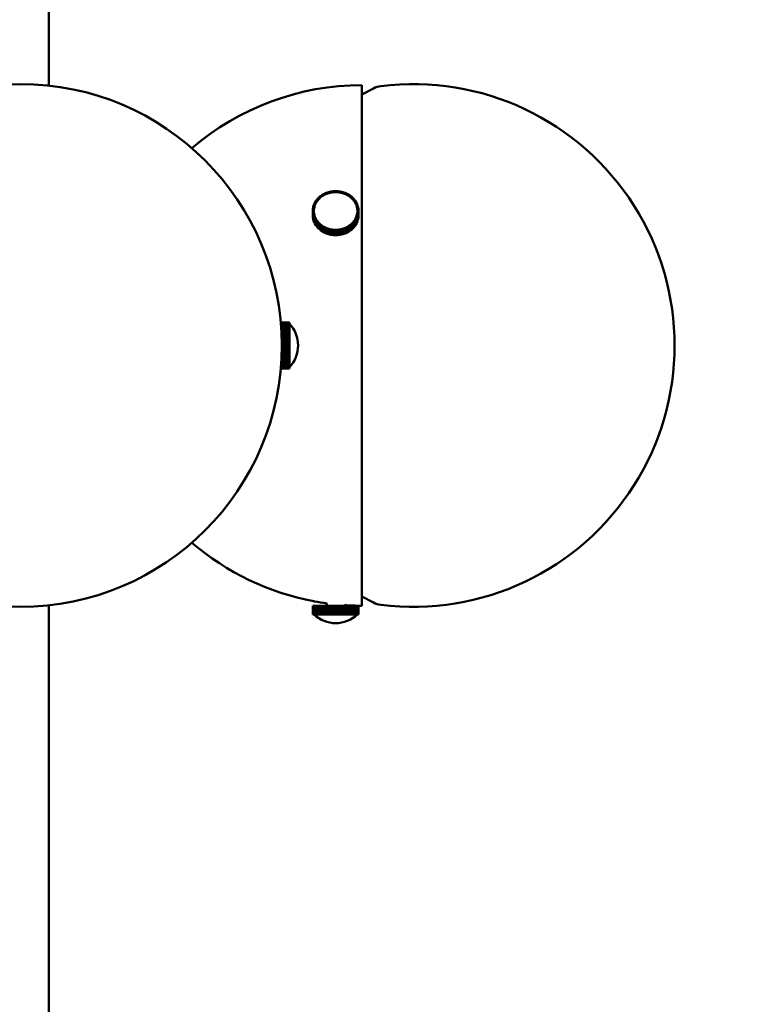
# Model space of a CAD drawing. Header units: millimetres. Extents: x 368 to 2623, y 481 to 1710.
# Tile 10 of 23: x 1501 to 1667, y 973 to 1199. Entities that reach past the tile are written whole.
import ezdxf

# ---------------------------------------------------------------- set-up
doc = ezdxf.new("R2010")
doc.units = ezdxf.units.MM
doc.header["$LTSCALE"] = 11
doc.layers.add('Widoczne (ISO)', color=7, linetype='Continuous', lineweight=50)
doc.layers.add('Wymiar (ISO)', color=7, linetype='Continuous', lineweight=18)
doc.styles.add('Tekst notatki (ISO)', font='tahoma.ttf')
doc.dimstyles.new('Domyślne (ISO)', dxfattribs={"dimscale": 11, "dimtxt": 3, "dimasz": 3, "dimexe": 3.175, "dimexo": 0, "dimgap": 0.762, "dimtad": 1, "dimdec": 1, "dimlfac": 0.03937, "dimrnd": 1e-08, "dimzin": 0, "dimdsep": 46, "dimtxsty": 'Tekst notatki (ISO)', "dimblk": 'Filled-1', "dimcen": 0.09, "dimdle": 10, "dimse1": 1, "dimse2": 1, "dimclrd": 256, "dimclre": 256, "dimclrt": 256, "dimadec": 0, "dimazin": 0, "dimtfac": 0.666667, "dimtmove": 0, "dimatfit": 3, "dimfxl": 1, "dimtolj": 1, "dimlwd": 15, "dimlwe": 15, "dimarcsym": 0})

# ---------------------------------------------------------------- blocks, each defined once
blk = doc.blocks.new('Filled-1')
at = {"color": 0}
for p, q in [((0, 0), (-1, 0.25)), ((-1, 0.25), (-1, -0.25)), ((-1, 0), (0, 0)), ((-1, -0.25), (0, 0))]:
    blk.add_line(p, q, dxfattribs=at)
at = {"color": 0, "flags": 128}
blk.add_lwpolyline([(-1, -0.25), (0, 0), (-1, 0.25), (-1, -0.25)], dxfattribs=at)
at = {"color": 0}
blk.add_solid([(-1, -0.25), (0, 0), (-1, 0.25), (-1, -0.25)], dxfattribs=at)
blk = doc.blocks.new('*D4')
at = {"layer": 'Defpoints', "color": 0, "transparency": 16777216}
for p in [(1651.22, 1124.21), (1417.69, 1069.21), (1651.22, 536.29)]:
    blk.add_point(p, dxfattribs=at)
at = {"layer": 'Wymiar (ISO)', "lineweight": 15, "transparency": 16777216}
blk.add_line((1450.69, 536.29), (1618.22, 536.29), dxfattribs=at)
at = {"layer": 'Wymiar (ISO)', "lineweight": 15, "transparency": 16777216, "xscale": 33, "yscale": 33, "zscale": 33, "rotation": 180}
blk.add_blockref('Filled-1', (1417.69, 536.29), dxfattribs=at)
at = {"layer": 'Wymiar (ISO)', "lineweight": 15, "transparency": 16777216, "xscale": 33, "yscale": 33, "zscale": 33}
blk.add_blockref('Filled-1', (1651.22, 536.29), dxfattribs=at)
at = {"layer": 'Wymiar (ISO)', "lineweight": 18, "transparency": 16777216, "insert": (1454.7, 634.73), "char_height": 33, "attachment_point": 1, "style": 'Tekst notatki (ISO)'}
blk.add_mtext('\\A1;9.2\\P234 mm', dxfattribs=at)
blk = doc.blocks.new('*D5')
at = {"layer": 'Defpoints', "color": 0, "transparency": 16777216}
for p in [(1501.02, 1709.96), (1860.29, 1709.96), (1501.02, 754.11)]:
    blk.add_point(p, dxfattribs=at)
at = {"layer": 'Wymiar (ISO)', "lineweight": 15, "transparency": 16777216}
blk.add_line((1860.29, 787.11), (1860.29, 1676.96), dxfattribs=at)
at = {"layer": 'Wymiar (ISO)', "lineweight": 15, "transparency": 16777216, "xscale": 33, "yscale": 33, "zscale": 33}
for p, rotation in [((1860.29, 1709.96), 90), ((1860.29, 754.11), 270)]:
    blk.add_blockref('Filled-1', p, dxfattribs=dict(at, rotation=rotation))
at = {"layer": 'Wymiar (ISO)', "lineweight": 18, "transparency": 16777216, "insert": (1761.87, 1151.82), "char_height": 33, "attachment_point": 1, "rotation": 90, "style": 'Tekst notatki (ISO)'}
blk.add_mtext('\\A1;37.6\\P956 mm', dxfattribs=at)

msp = doc.modelspace()

# ---------------------------------------------------------------- linework, layer by layer
at = {"layer": 'Widoczne (ISO)'}
for p, q in [((1507.52, 1183.86), (1507.52, 1280.22)), ((1579.39, 1064.46), (1579.39, 1183.96)), ((1579.39, 1181.81), (1582.09, 1183.22)), ((1572.32, 1159.54), (1572.82, 1159.61)), ((1572.86, 1159.39), (1572.82, 1159.61)), ((1572.87, 1159.61), (1573.37, 1159.64)), ((1572.88, 1159.4), (1572.87, 1159.61)), ((1572.87, 1159.39), (1572.87, 1159.61)), ((1573.38, 1159.42), (1573.37, 1159.64)), ((1573.4, 1159.42), (1573.42, 1159.64)), ((1573.42, 1159.64), (1573.92, 1159.61)), ((1573.9, 1159.4), (1573.92, 1159.61)), ((1573.92, 1159.61), (1573.92, 1159.39)), ((1573.93, 1159.39), (1573.97, 1159.61)), ((1573.97, 1159.61), (1574.46, 1159.54)), ((1568.6, 1156.96), (1568.83, 1157.35)), ((1569.05, 1157.25), (1568.83, 1157.35)), ((1568.85, 1157.38), (1569.12, 1157.75)), ((1569.06, 1157.26), (1568.85, 1157.38)), ((1568.85, 1157.33), (1568.85, 1157.38)), ((1569.06, 1157.26), (1569.2, 1157.45)), ((1569.33, 1157.63), (1569.12, 1157.75)), ((1569.15, 1157.78), (1569.47, 1158.12)), ((1569.35, 1157.64), (1569.15, 1157.78)), ((1569.15, 1157.73), (1569.15, 1157.78)), ((1569.2, 1157.45), (1569.33, 1157.63)), ((1569.33, 1157.63), (1569.33, 1157.62)), ((1569.35, 1157.64), (1569.5, 1157.81)), ((1569.35, 1157.64), (1569.35, 1157.64)), ((1569.66, 1157.98), (1569.47, 1158.12)), ((1569.5, 1158.15), (1569.86, 1158.46)), ((1569.68, 1158), (1569.5, 1158.15)), ((1569.5, 1158.09), (1569.5, 1158.15)), ((1569.5, 1157.81), (1569.66, 1157.98)), ((1569.66, 1157.98), (1569.66, 1157.97)), ((1569.68, 1158), (1569.86, 1158.15)), ((1569.68, 1157.99), (1569.68, 1158)), ((1570.03, 1158.3), (1569.86, 1158.46)), ((1569.86, 1158.15), (1570.03, 1158.3)), ((1569.89, 1158.48), (1570.28, 1158.76)), ((1570.05, 1158.32), (1569.89, 1158.48)), ((1569.89, 1158.42), (1569.89, 1158.48)), ((1570.03, 1158.3), (1570.03, 1158.29)), ((1570.05, 1158.32), (1570.24, 1158.45)), ((1570.05, 1158.31), (1570.05, 1158.32)), ((1570.24, 1158.45), (1570.44, 1158.59)), ((1570.44, 1158.59), (1570.28, 1158.76)), ((1570.32, 1158.78), (1570.74, 1159.02)), ((1570.46, 1158.6), (1570.32, 1158.78)), ((1570.32, 1158.71), (1570.32, 1158.78)), ((1570.44, 1158.59), (1570.44, 1158.58)), ((1570.46, 1158.6), (1570.67, 1158.72)), ((1570.46, 1158.59), (1570.46, 1158.6)), ((1570.67, 1158.72), (1570.88, 1158.84)), ((1570.88, 1158.84), (1570.74, 1159.02)), ((1570.79, 1159.04), (1571.23, 1159.24)), ((1570.9, 1158.85), (1570.79, 1159.04)), ((1570.79, 1158.96), (1570.79, 1159.04)), ((1570.88, 1158.84), (1570.88, 1158.83)), ((1570.9, 1158.85), (1571.12, 1158.94)), ((1570.9, 1158.84), (1570.9, 1158.85)), ((1571.12, 1158.94), (1571.34, 1159.04)), ((1571.34, 1159.04), (1571.23, 1159.24)), ((1571.28, 1159.25), (1571.74, 1159.41)), ((1571.37, 1159.05), (1571.28, 1159.25)), ((1571.28, 1159.16), (1571.28, 1159.25)), ((1571.34, 1159.04), (1571.34, 1159.04)), ((1571.37, 1159.05), (1571.6, 1159.13)), ((1571.37, 1159.04), (1571.37, 1159.05)), ((1571.6, 1159.13), (1571.83, 1159.21)), ((1571.83, 1159.21), (1571.74, 1159.41)), ((1571.79, 1159.42), (1572.28, 1159.53)), ((1571.86, 1159.21), (1571.79, 1159.42)), ((1571.79, 1159.3), (1571.79, 1159.42)), ((1571.83, 1159.21), (1571.83, 1159.2)), ((1571.86, 1159.21), (1572.1, 1159.27)), ((1571.86, 1159.21), (1571.86, 1159.21)), ((1572.1, 1159.27), (1572.34, 1159.32)), ((1572.34, 1159.32), (1572.28, 1159.53)), ((1572.36, 1159.33), (1572.32, 1159.54)), ((1572.32, 1159.37), (1572.32, 1159.54)), ((1572.34, 1159.32), (1572.34, 1159.32)), ((1572.36, 1159.33), (1572.61, 1159.36)), ((1572.36, 1159.32), (1572.36, 1159.33)), ((1572.61, 1159.36), (1572.86, 1159.39)), ((1572.86, 1159.39), (1572.86, 1159.39)), ((1572.88, 1159.4), (1573.13, 1159.41)), ((1572.88, 1159.39), (1572.88, 1159.4)), ((1573.13, 1159.41), (1573.38, 1159.42)), ((1573.38, 1159.42), (1573.38, 1159.41)), ((1573.4, 1159.42), (1573.65, 1159.41)), ((1573.4, 1159.41), (1573.4, 1159.42)), ((1573.65, 1159.41), (1573.9, 1159.4)), ((1573.9, 1159.4), (1573.9, 1159.39)), ((1573.93, 1159.39), (1574.17, 1159.36)), ((1573.93, 1159.39), (1573.93, 1159.39)), ((1574.17, 1159.36), (1574.42, 1159.33)), ((1574.42, 1159.33), (1574.46, 1159.54)), ((1574.42, 1159.33), (1574.42, 1159.32)), ((1574.45, 1159.32), (1574.51, 1159.53)), ((1574.45, 1159.32), (1574.69, 1159.26)), ((1574.45, 1159.32), (1574.45, 1159.32)), ((1574.46, 1159.54), (1574.46, 1159.37)), ((1574.51, 1159.53), (1574.99, 1159.42)), ((1574.69, 1159.26), (1574.93, 1159.21)), ((1574.93, 1159.21), (1574.99, 1159.42)), ((1574.93, 1159.21), (1574.93, 1159.2)), ((1574.95, 1159.2), (1575.04, 1159.4)), ((1574.95, 1159.2), (1575.18, 1159.12)), ((1574.95, 1159.2), (1574.95, 1159.2)), ((1574.99, 1159.42), (1574.99, 1159.3)), ((1575.04, 1159.4), (1575.51, 1159.25)), ((1575.18, 1159.12), (1575.42, 1159.05)), ((1575.42, 1159.05), (1575.51, 1159.25)), ((1575.42, 1159.05), (1575.42, 1159.04)), ((1575.44, 1159.04), (1575.55, 1159.23)), ((1575.44, 1159.04), (1575.66, 1158.94)), ((1575.44, 1159.03), (1575.44, 1159.04)), ((1575.51, 1159.25), (1575.51, 1159.15)), ((1575.55, 1159.23), (1576, 1159.03)), ((1575.66, 1158.94), (1575.88, 1158.84)), ((1575.88, 1158.84), (1576, 1159.03)), ((1575.88, 1158.84), (1575.88, 1158.83)), ((1575.91, 1158.83), (1576.04, 1159.01)), ((1575.91, 1158.83), (1576.11, 1158.71)), ((1575.91, 1158.82), (1575.91, 1158.83)), ((1576, 1159.03), (1576, 1158.95)), ((1576.04, 1159.01), (1576.46, 1158.78)), ((1576.11, 1158.71), (1576.32, 1158.59)), ((1576.32, 1158.59), (1576.46, 1158.78)), ((1576.32, 1158.59), (1576.32, 1158.59)), ((1576.34, 1158.58), (1576.5, 1158.75)), ((1576.34, 1158.58), (1576.54, 1158.45)), ((1576.34, 1158.58), (1576.34, 1158.58)), ((1576.46, 1158.78), (1576.46, 1158.71)), ((1576.5, 1158.75), (1576.89, 1158.48)), ((1576.54, 1158.45), (1576.73, 1158.31)), ((1576.73, 1158.31), (1576.89, 1158.48)), ((1576.73, 1158.31), (1576.73, 1158.3)), ((1576.75, 1158.3), (1576.93, 1158.45)), ((1576.75, 1158.3), (1576.93, 1158.14)), ((1576.75, 1158.29), (1576.75, 1158.3)), ((1576.89, 1158.48), (1576.89, 1158.42)), ((1576.93, 1158.45), (1577.28, 1158.14)), ((1576.93, 1158.14), (1577.1, 1157.99)), ((1577.1, 1157.99), (1577.28, 1158.14)), ((1577.1, 1157.99), (1577.1, 1157.98)), ((1577.12, 1157.97), (1577.31, 1158.11)), ((1577.12, 1157.97), (1577.28, 1157.8)), ((1577.12, 1157.96), (1577.12, 1157.97)), ((1577.28, 1158.14), (1577.28, 1158.09)), ((1577.28, 1157.8), (1577.43, 1157.64)), ((1577.31, 1158.11), (1577.63, 1157.77)), ((1577.43, 1157.64), (1577.63, 1157.77)), ((1577.43, 1157.64), (1577.43, 1157.63)), ((1577.45, 1157.62), (1577.66, 1157.74)), ((1577.45, 1157.62), (1577.58, 1157.44)), ((1577.45, 1157.61), (1577.45, 1157.62)), ((1577.58, 1157.44), (1577.72, 1157.26)), ((1577.63, 1157.77), (1577.63, 1157.72)), ((1577.66, 1157.74), (1577.93, 1157.37)), ((1577.72, 1157.26), (1577.93, 1157.37)), ((1577.73, 1157.24), (1577.95, 1157.34)), ((1577.93, 1157.37), (1577.93, 1157.32)), ((1577.95, 1157.34), (1578.18, 1156.95)), ((1568.13, 1155.11), (1568.16, 1155.54)), ((1568.38, 1155.1), (1568.13, 1155.11)), ((1568.13, 1155.07), (1568.13, 1155.11)), ((1568.38, 1155.08), (1568.13, 1155.07)), ((1568.13, 1155.07), (1568.13, 1154.07)), ((1568.16, 1154.63), (1568.13, 1155.07)), ((1568.16, 1155.59), (1568.24, 1156.01)), ((1568.41, 1155.55), (1568.16, 1155.59)), ((1568.16, 1155.54), (1568.16, 1155.59)), ((1568.41, 1155.53), (1568.16, 1155.54)), ((1568.49, 1155.98), (1568.24, 1156.01)), ((1568.25, 1156.06), (1568.38, 1156.47)), ((1568.49, 1156), (1568.25, 1156.06)), ((1568.25, 1156.01), (1568.25, 1156.06)), ((1568.62, 1156.42), (1568.38, 1156.47)), ((1568.38, 1155.1), (1568.39, 1155.32)), ((1568.38, 1155.08), (1568.38, 1155.1)), ((1568.39, 1154.86), (1568.38, 1155.08)), ((1568.39, 1155.32), (1568.41, 1155.53)), ((1568.39, 1155.08), (1568.39, 1154.97)), ((1568.4, 1156.52), (1568.58, 1156.92)), ((1568.63, 1156.44), (1568.4, 1156.52)), ((1568.4, 1156.47), (1568.4, 1156.52)), ((1568.41, 1155.55), (1568.45, 1155.77)), ((1568.41, 1155.5), (1568.41, 1155.55)), ((1568.41, 1155.53), (1568.41, 1155.48)), ((1568.45, 1155.77), (1568.49, 1155.98)), ((1568.49, 1156), (1568.56, 1156.21)), ((1568.49, 1155.97), (1568.49, 1156)), ((1568.49, 1155.98), (1568.49, 1155.95)), ((1568.56, 1156.21), (1568.62, 1156.42)), ((1568.81, 1156.84), (1568.58, 1156.92)), ((1568.82, 1156.86), (1568.6, 1156.96)), ((1568.6, 1156.91), (1568.6, 1156.96)), ((1568.62, 1156.42), (1568.62, 1156.4)), ((1568.63, 1156.44), (1568.72, 1156.64)), ((1568.63, 1156.42), (1568.63, 1156.44)), ((1568.72, 1156.64), (1568.81, 1156.84)), ((1568.81, 1156.84), (1568.81, 1156.83)), ((1568.82, 1156.86), (1568.93, 1157.05)), ((1568.82, 1156.85), (1568.82, 1156.86)), ((1568.93, 1157.05), (1569.05, 1157.25)), ((1569.05, 1157.25), (1569.05, 1157.24)), ((1569.06, 1157.25), (1569.06, 1157.26)), ((1577.72, 1157.26), (1577.72, 1157.25)), ((1577.73, 1157.24), (1577.84, 1157.04)), ((1577.73, 1157.23), (1577.73, 1157.24)), ((1577.84, 1157.04), (1577.96, 1156.85)), ((1577.96, 1156.85), (1578.18, 1156.95)), ((1577.96, 1156.85), (1577.96, 1156.84)), ((1577.97, 1156.83), (1578.2, 1156.91)), ((1577.97, 1156.83), (1578.06, 1156.63)), ((1577.97, 1156.82), (1577.97, 1156.83)), ((1578.06, 1156.63), (1578.15, 1156.43)), ((1578.15, 1156.43), (1578.38, 1156.51)), ((1578.15, 1156.41), (1578.39, 1156.46)), ((1578.15, 1156.43), (1578.15, 1156.41)), ((1578.15, 1156.41), (1578.22, 1156.2)), ((1578.15, 1156.39), (1578.15, 1156.41)), ((1578.18, 1156.95), (1578.18, 1156.9)), ((1578.2, 1156.91), (1578.38, 1156.51)), ((1578.22, 1156.2), (1578.28, 1155.99)), ((1578.28, 1155.99), (1578.52, 1156.05)), ((1578.28, 1155.99), (1578.28, 1155.96)), ((1578.29, 1155.97), (1578.53, 1156)), ((1578.29, 1155.97), (1578.33, 1155.76)), ((1578.29, 1155.94), (1578.29, 1155.97)), ((1578.33, 1155.76), (1578.36, 1155.54)), ((1578.36, 1155.54), (1578.61, 1155.58)), ((1578.36, 1155.54), (1578.36, 1155.49)), ((1578.37, 1155.52), (1578.62, 1155.53)), ((1578.37, 1155.52), (1578.38, 1155.31)), ((1578.37, 1155.46), (1578.37, 1155.52)), ((1578.38, 1156.51), (1578.38, 1156.46)), ((1578.38, 1155.31), (1578.39, 1155.09)), ((1578.39, 1155.07), (1578.38, 1154.85)), ((1578.39, 1156.46), (1578.52, 1156.05)), ((1578.39, 1155.09), (1578.64, 1155.1)), ((1578.39, 1155.09), (1578.39, 1155.07)), ((1578.39, 1155.08), (1578.39, 1154.97)), ((1578.39, 1155.07), (1578.64, 1155.06)), ((1578.52, 1156.05), (1578.52, 1156)), ((1578.53, 1156), (1578.61, 1155.58)), ((1578.61, 1155.58), (1578.61, 1155.53)), ((1578.62, 1155.53), (1578.64, 1155.1)), ((1578.64, 1155.06), (1578.62, 1154.62)), ((1578.64, 1155.1), (1578.64, 1154.1)), ((1578.64, 1154.06), (1578.64, 1155.06)), ((1568.13, 1154.07), (1568.16, 1153.63)), ((1568.41, 1154.65), (1568.16, 1154.63)), ((1568.16, 1153.63), (1568.16, 1154.63)), ((1568.41, 1154.63), (1568.16, 1154.59)), ((1568.16, 1154.59), (1568.16, 1153.59)), ((1568.24, 1154.16), (1568.16, 1154.59)), ((1568.16, 1153.64), (1568.16, 1153.63)), ((1568.16, 1153.59), (1568.24, 1153.16)), ((1568.49, 1154.2), (1568.24, 1154.16)), ((1568.24, 1153.16), (1568.24, 1154.16)), ((1568.25, 1153.17), (1568.24, 1153.16)), ((1568.49, 1154.18), (1568.25, 1154.12)), ((1568.25, 1154.12), (1568.25, 1153.12)), ((1568.38, 1153.7), (1568.25, 1154.12)), ((1568.25, 1153.12), (1568.38, 1152.7)), ((1568.62, 1153.76), (1568.38, 1153.7)), ((1568.38, 1152.7), (1568.38, 1153.7)), ((1568.41, 1154.65), (1568.39, 1154.86)), ((1568.63, 1153.74), (1568.39, 1153.66)), ((1568.39, 1153.66), (1568.39, 1152.66)), ((1568.57, 1153.26), (1568.39, 1153.66)), ((1568.41, 1154.62), (1568.41, 1154.65)), ((1568.45, 1154.41), (1568.41, 1154.63)), ((1568.49, 1154.2), (1568.45, 1154.41)), ((1568.49, 1154.18), (1568.49, 1154.2)), ((1568.56, 1153.97), (1568.49, 1154.18)), ((1568.62, 1153.76), (1568.56, 1153.97)), ((1568.81, 1153.33), (1568.57, 1153.26)), ((1568.57, 1152.26), (1568.57, 1153.26)), ((1568.82, 1153.32), (1568.59, 1153.22)), ((1568.59, 1153.22), (1568.59, 1152.22)), ((1568.82, 1152.83), (1568.59, 1153.22)), ((1568.62, 1153.74), (1568.62, 1153.76)), ((1568.72, 1153.54), (1568.63, 1153.74)), ((1568.81, 1153.33), (1568.72, 1153.54)), ((1568.81, 1153.31), (1568.81, 1153.33)), ((1568.93, 1153.12), (1568.82, 1153.32)), ((1569.04, 1152.93), (1568.82, 1152.83)), ((1568.82, 1151.83), (1568.82, 1152.83)), ((1569.05, 1152.91), (1568.84, 1152.79)), ((1568.84, 1152.79), (1568.84, 1151.79)), ((1569.12, 1152.43), (1568.84, 1152.79)), ((1569.04, 1152.93), (1568.93, 1153.12)), ((1569.04, 1152.9), (1569.04, 1152.93)), ((1569.19, 1152.73), (1569.05, 1152.91)), ((1577.71, 1152.9), (1577.58, 1152.72)), ((1577.92, 1152.78), (1577.65, 1152.42)), ((1577.71, 1152.9), (1577.92, 1152.78)), ((1577.84, 1153.11), (1577.73, 1152.92)), ((1577.73, 1152.92), (1577.73, 1152.9)), ((1577.73, 1152.92), (1577.95, 1152.82)), ((1577.95, 1153.31), (1577.84, 1153.11)), ((1577.92, 1151.78), (1577.92, 1152.78)), ((1577.95, 1153.31), (1578.18, 1153.21)), ((1578.18, 1153.21), (1577.95, 1152.82)), ((1577.95, 1152.82), (1577.95, 1151.82)), ((1578.05, 1153.53), (1577.96, 1153.32)), ((1577.96, 1153.32), (1577.96, 1153.3)), ((1577.96, 1153.32), (1578.2, 1153.25)), ((1578.14, 1153.73), (1578.05, 1153.53)), ((1578.14, 1153.73), (1578.38, 1153.65)), ((1578.21, 1153.96), (1578.15, 1153.75)), ((1578.15, 1153.75), (1578.15, 1153.73)), ((1578.15, 1153.75), (1578.39, 1153.69)), ((1578.18, 1152.21), (1578.18, 1153.21)), ((1578.38, 1153.65), (1578.2, 1153.25)), ((1578.2, 1153.25), (1578.2, 1152.25)), ((1578.28, 1154.17), (1578.21, 1153.96)), ((1578.32, 1154.4), (1578.28, 1154.19)), ((1578.28, 1154.19), (1578.28, 1154.17)), ((1578.28, 1154.19), (1578.53, 1154.15)), ((1578.28, 1154.17), (1578.52, 1154.11)), ((1578.36, 1154.61), (1578.32, 1154.4)), ((1578.36, 1154.61), (1578.61, 1154.58)), ((1578.38, 1154.85), (1578.37, 1154.64)), ((1578.37, 1154.64), (1578.37, 1154.61)), ((1578.37, 1154.64), (1578.62, 1154.62)), ((1578.38, 1152.65), (1578.38, 1153.65)), ((1578.52, 1154.11), (1578.39, 1153.69)), ((1578.39, 1153.69), (1578.39, 1152.69)), ((1578.39, 1152.69), (1578.52, 1153.11)), ((1578.52, 1153.11), (1578.52, 1154.11)), ((1578.52, 1153.15), (1578.53, 1153.15)), ((1578.61, 1154.58), (1578.53, 1154.15)), ((1578.53, 1154.15), (1578.53, 1153.15)), ((1578.53, 1153.15), (1578.61, 1153.58)), ((1578.61, 1153.58), (1578.61, 1154.58)), ((1578.61, 1153.62), (1578.62, 1153.62)), ((1578.62, 1154.62), (1578.62, 1153.62)), ((1578.62, 1153.62), (1578.64, 1154.06)), ((1578.64, 1154.1), (1578.64, 1154.1)), ((1568.39, 1152.71), (1568.38, 1152.7)), ((1568.39, 1152.66), (1568.57, 1152.26)), ((1568.59, 1152.26), (1568.57, 1152.26)), ((1568.59, 1152.22), (1568.82, 1151.83)), ((1568.84, 1151.84), (1568.82, 1151.83)), ((1568.84, 1151.79), (1569.12, 1151.43)), ((1569.33, 1152.55), (1569.12, 1152.43)), ((1569.12, 1151.43), (1569.12, 1152.43)), ((1569.15, 1151.45), (1569.12, 1151.43)), ((1569.34, 1152.53), (1569.15, 1152.39)), ((1569.15, 1152.39), (1569.15, 1151.39)), ((1569.46, 1152.06), (1569.15, 1152.39)), ((1569.15, 1151.39), (1569.46, 1151.06)), ((1569.33, 1152.55), (1569.19, 1152.73)), ((1569.33, 1152.52), (1569.33, 1152.55)), ((1569.5, 1152.36), (1569.34, 1152.53)), ((1569.65, 1152.19), (1569.46, 1152.06)), ((1569.46, 1151.06), (1569.46, 1152.06)), ((1569.49, 1151.08), (1569.46, 1151.06)), ((1569.67, 1152.18), (1569.49, 1152.03)), ((1569.49, 1152.03), (1569.49, 1151.03)), ((1569.85, 1151.72), (1569.49, 1152.03)), ((1569.49, 1151.03), (1569.85, 1150.72)), ((1569.65, 1152.19), (1569.5, 1152.36)), ((1569.65, 1152.16), (1569.65, 1152.19)), ((1569.85, 1152.03), (1569.67, 1152.18)), ((1570.02, 1151.87), (1569.85, 1152.03)), ((1570.02, 1151.87), (1569.85, 1151.72)), ((1569.85, 1150.72), (1569.85, 1151.72)), ((1569.88, 1150.75), (1569.85, 1150.72)), ((1570.04, 1151.86), (1569.88, 1151.69)), ((1569.88, 1151.69), (1569.88, 1150.69)), ((1570.27, 1151.42), (1569.88, 1151.69)), ((1569.88, 1150.69), (1570.27, 1150.42)), ((1570.02, 1151.84), (1570.02, 1151.87)), ((1570.24, 1151.72), (1570.04, 1151.86)), ((1570.43, 1151.59), (1570.24, 1151.72)), ((1570.43, 1151.59), (1570.27, 1151.42)), ((1570.27, 1150.42), (1570.27, 1151.42)), ((1570.45, 1151.57), (1570.31, 1151.39)), ((1570.31, 1151.39), (1570.31, 1150.39)), ((1570.73, 1151.16), (1570.31, 1151.39)), ((1570.43, 1151.55), (1570.43, 1151.59)), ((1570.66, 1151.45), (1570.45, 1151.57)), ((1570.87, 1151.34), (1570.66, 1151.45)), ((1570.87, 1151.34), (1570.73, 1151.16)), ((1570.73, 1150.16), (1570.73, 1151.16)), ((1570.89, 1151.33), (1570.77, 1151.13)), ((1570.77, 1151.13), (1570.77, 1150.13)), ((1571.22, 1150.94), (1570.77, 1151.13)), ((1570.87, 1151.29), (1570.87, 1151.34)), ((1571.11, 1151.23), (1570.89, 1151.33)), ((1571.33, 1151.13), (1571.11, 1151.23)), ((1571.33, 1151.13), (1571.22, 1150.94)), ((1571.22, 1149.94), (1571.22, 1150.94)), ((1571.36, 1151.12), (1571.27, 1150.92)), ((1571.27, 1150.92), (1571.27, 1149.92)), ((1571.73, 1150.76), (1571.27, 1150.92)), ((1571.33, 1151.07), (1571.33, 1151.13)), ((1571.59, 1151.04), (1571.36, 1151.12)), ((1571.82, 1150.97), (1571.59, 1151.04)), ((1571.82, 1150.97), (1571.73, 1150.76)), ((1571.73, 1149.76), (1571.73, 1150.76)), ((1571.85, 1150.96), (1571.78, 1150.75)), ((1571.78, 1150.75), (1571.78, 1149.75)), ((1572.26, 1150.64), (1571.78, 1150.75)), ((1571.82, 1150.89), (1571.82, 1150.97)), ((1572.09, 1150.9), (1571.85, 1150.96)), ((1572.33, 1150.85), (1572.09, 1150.9)), ((1572.33, 1150.85), (1572.26, 1150.64)), ((1572.26, 1149.64), (1572.26, 1150.64)), ((1572.35, 1150.84), (1572.31, 1150.63)), ((1572.31, 1150.63), (1572.31, 1149.63)), ((1572.81, 1150.56), (1572.31, 1150.63)), ((1572.33, 1150.71), (1572.33, 1150.85)), ((1572.6, 1150.81), (1572.35, 1150.84)), ((1572.85, 1150.77), (1572.6, 1150.81)), ((1572.85, 1150.77), (1572.81, 1150.56)), ((1572.81, 1149.56), (1572.81, 1150.56)), ((1572.85, 1149.77), (1572.85, 1150.77)), ((1572.87, 1150.77), (1572.86, 1150.56)), ((1572.86, 1150.56), (1572.86, 1149.56)), ((1573.36, 1150.53), (1572.86, 1150.56)), ((1573.12, 1150.76), (1572.87, 1150.77)), ((1573.37, 1150.75), (1573.12, 1150.76)), ((1573.37, 1150.75), (1573.36, 1150.53)), ((1573.36, 1149.53), (1573.36, 1150.53)), ((1573.37, 1149.75), (1573.37, 1150.75)), ((1573.64, 1150.76), (1573.39, 1150.75)), ((1573.39, 1150.75), (1573.39, 1149.75)), ((1573.39, 1150.75), (1573.41, 1150.53)), ((1573.9, 1150.55), (1573.41, 1150.53)), ((1573.41, 1150.53), (1573.41, 1149.53)), ((1573.89, 1150.77), (1573.64, 1150.76)), ((1573.89, 1150.77), (1573.9, 1150.55)), ((1573.9, 1149.55), (1573.9, 1150.55)), ((1574.16, 1150.81), (1573.92, 1150.77)), ((1573.92, 1150.77), (1573.92, 1149.77)), ((1573.92, 1150.77), (1573.95, 1150.56)), ((1574.45, 1150.63), (1573.95, 1150.56)), ((1573.95, 1150.56), (1573.95, 1149.56)), ((1574.41, 1150.84), (1574.16, 1150.81)), ((1574.41, 1150.84), (1574.45, 1150.63)), ((1574.67, 1150.9), (1574.43, 1150.84)), ((1574.43, 1150.84), (1574.43, 1150.71)), ((1574.43, 1150.84), (1574.5, 1150.63)), ((1574.45, 1149.63), (1574.45, 1150.63)), ((1574.98, 1150.75), (1574.5, 1150.63)), ((1574.5, 1150.63), (1574.5, 1149.63)), ((1574.92, 1150.96), (1574.67, 1150.9)), ((1574.92, 1150.96), (1574.98, 1150.75)), ((1575.17, 1151.04), (1574.94, 1150.96)), ((1574.94, 1150.96), (1574.94, 1150.88)), ((1574.94, 1150.96), (1575.03, 1150.76)), ((1574.98, 1149.75), (1574.98, 1150.75)), ((1575.5, 1150.91), (1575.03, 1150.76)), ((1575.03, 1150.76), (1575.03, 1149.76)), ((1575.41, 1151.12), (1575.17, 1151.04)), ((1575.41, 1151.12), (1575.5, 1150.91)), ((1575.65, 1151.22), (1575.43, 1151.13)), ((1575.43, 1151.13), (1575.43, 1151.07)), ((1575.43, 1151.13), (1575.54, 1150.93)), ((1575.5, 1149.91), (1575.5, 1150.91)), ((1575.99, 1151.13), (1575.54, 1150.93)), ((1575.54, 1150.93), (1575.54, 1149.93)), ((1575.87, 1151.32), (1575.65, 1151.22)), ((1575.87, 1151.32), (1575.99, 1151.13)), ((1576.1, 1151.45), (1575.89, 1151.33)), ((1575.89, 1151.33), (1575.89, 1151.29)), ((1575.89, 1151.33), (1576.03, 1151.15)), ((1575.99, 1150.13), (1575.99, 1151.13)), ((1576.45, 1151.39), (1576.03, 1151.15)), ((1576.03, 1151.15), (1576.03, 1150.15)), ((1576.31, 1151.57), (1576.1, 1151.45)), ((1576.31, 1151.57), (1576.45, 1151.39)), ((1576.53, 1151.72), (1576.33, 1151.58)), ((1576.33, 1151.58), (1576.33, 1151.54)), ((1576.33, 1151.58), (1576.49, 1151.41)), ((1576.45, 1150.39), (1576.45, 1151.39)), ((1576.88, 1151.68), (1576.49, 1151.41)), ((1576.49, 1151.41), (1576.49, 1150.41)), ((1576.49, 1150.41), (1576.88, 1150.68)), ((1576.72, 1151.85), (1576.53, 1151.72)), ((1576.72, 1151.85), (1576.88, 1151.68)), ((1576.92, 1152.02), (1576.74, 1151.87)), ((1576.74, 1151.87), (1576.74, 1151.83)), ((1576.74, 1151.87), (1576.92, 1151.71)), ((1576.88, 1150.68), (1576.88, 1151.68)), ((1576.88, 1150.74), (1576.92, 1150.71)), ((1577.09, 1152.17), (1576.92, 1152.02)), ((1577.27, 1152.02), (1576.92, 1151.71)), ((1576.92, 1151.71), (1576.92, 1150.71)), ((1576.92, 1150.71), (1577.27, 1151.02)), ((1577.09, 1152.17), (1577.27, 1152.02)), ((1577.27, 1152.35), (1577.11, 1152.19)), ((1577.11, 1152.19), (1577.11, 1152.16)), ((1577.11, 1152.19), (1577.31, 1152.05)), ((1577.43, 1152.52), (1577.27, 1152.35)), ((1577.27, 1151.02), (1577.27, 1152.02)), ((1577.27, 1151.07), (1577.31, 1151.05)), ((1577.62, 1152.39), (1577.31, 1152.05)), ((1577.31, 1152.05), (1577.31, 1151.05)), ((1577.31, 1151.05), (1577.62, 1151.39)), ((1577.43, 1152.52), (1577.62, 1152.39)), ((1577.58, 1152.72), (1577.44, 1152.54)), ((1577.44, 1152.54), (1577.44, 1152.51)), ((1577.44, 1152.54), (1577.65, 1152.42)), ((1577.62, 1151.39), (1577.62, 1152.39)), ((1577.62, 1151.44), (1577.65, 1151.42)), ((1577.65, 1152.42), (1577.65, 1151.42)), ((1577.65, 1151.42), (1577.92, 1151.78)), ((1577.92, 1151.83), (1577.95, 1151.82)), ((1577.95, 1151.82), (1578.18, 1152.21)), ((1578.18, 1152.25), (1578.2, 1152.25)), ((1578.2, 1152.25), (1578.38, 1152.65)), ((1578.38, 1152.7), (1578.39, 1152.69)), ((1570.31, 1150.46), (1570.27, 1150.42)), ((1570.31, 1150.39), (1570.73, 1150.16)), ((1570.77, 1150.21), (1570.73, 1150.16)), ((1570.77, 1150.13), (1571.22, 1149.94)), ((1571.27, 1150.01), (1571.22, 1149.94)), ((1571.27, 1149.92), (1571.73, 1149.76)), ((1571.78, 1149.87), (1571.73, 1149.76)), ((1571.78, 1149.75), (1572.26, 1149.64)), ((1572.31, 1149.79), (1572.26, 1149.64)), ((1572.31, 1149.63), (1572.81, 1149.56)), ((1572.85, 1149.77), (1572.81, 1149.56)), ((1572.86, 1149.56), (1573.36, 1149.53)), ((1573.37, 1149.75), (1573.36, 1149.53)), ((1573.39, 1149.75), (1573.41, 1149.53)), ((1573.41, 1149.53), (1573.9, 1149.55)), ((1573.92, 1149.77), (1573.95, 1149.56)), ((1573.95, 1149.56), (1574.45, 1149.63)), ((1574.45, 1149.79), (1574.5, 1149.63)), ((1574.5, 1149.63), (1574.98, 1149.75)), ((1574.98, 1149.87), (1575.03, 1149.76)), ((1575.03, 1149.76), (1575.5, 1149.91)), ((1575.5, 1150.01), (1575.54, 1149.93)), ((1575.54, 1149.93), (1575.99, 1150.13)), ((1575.99, 1150.21), (1576.03, 1150.15)), ((1576.03, 1150.15), (1576.45, 1150.39)), ((1576.45, 1150.45), (1576.49, 1150.41)), ((1562.77, 1129.46), (1560.79, 1129.46)), ((1560.79, 1129.45), (1562.77, 1129.45)), ((1562.77, 1129.44), (1560.79, 1129.44)), ((1560.8, 1129.38), (1562.77, 1129.38)), ((1562.77, 1129.37), (1560.8, 1129.37)), ((1560.81, 1129.25), (1562.77, 1129.25)), ((1562.77, 1129.23), (1560.81, 1129.23)), ((1560.82, 1129.06), (1562.77, 1129.06)), ((1562.77, 1129.05), (1560.82, 1129.05)), ((1560.84, 1128.83), (1562.77, 1128.83)), ((1562.77, 1128.8), (1560.84, 1128.8)), ((1560.86, 1128.54), (1562.77, 1128.54)), ((1562.77, 1128.51), (1560.87, 1128.51)), ((1560.89, 1128.21), (1562.77, 1128.21)), ((1562.77, 1128.17), (1560.89, 1128.17)), ((1562.77, 1129.45), (1562.77, 1129.46)), ((1562.77, 1129.44), (1562.77, 1129.45)), ((1562.77, 1129.38), (1562.77, 1129.44)), ((1562.77, 1129.37), (1562.77, 1129.38)), ((1562.77, 1129.25), (1562.77, 1129.37)), ((1562.77, 1129.23), (1562.77, 1129.25)), ((1562.77, 1129.06), (1562.77, 1129.23)), ((1562.77, 1129.05), (1562.77, 1129.06)), ((1562.77, 1128.83), (1562.77, 1129.05)), ((1562.77, 1128.8), (1562.77, 1128.83)), ((1562.77, 1128.54), (1562.77, 1128.8)), ((1562.77, 1128.51), (1562.77, 1128.54)), ((1562.77, 1128.21), (1562.77, 1128.51)), ((1562.77, 1128.17), (1562.77, 1128.21)), ((1562.77, 1127.83), (1562.77, 1128.17)), ((1560.91, 1127.83), (1562.77, 1127.83)), ((1562.77, 1127.79), (1560.91, 1127.79)), ((1560.93, 1127.41), (1562.77, 1127.41)), ((1562.77, 1127.37), (1560.94, 1127.37)), ((1560.96, 1126.96), (1562.77, 1126.96)), ((1562.77, 1126.91), (1560.96, 1126.91)), ((1560.98, 1126.47), (1562.77, 1126.47)), ((1562.77, 1126.43), (1560.98, 1126.43)), ((1560.99, 1125.96), (1562.77, 1125.96)), ((1562.77, 1125.92), (1561, 1125.92)), ((1562.77, 1127.79), (1562.77, 1127.83)), ((1562.77, 1127.41), (1562.77, 1127.79)), ((1562.77, 1127.37), (1562.77, 1127.41)), ((1562.77, 1126.96), (1562.77, 1127.37)), ((1562.77, 1126.91), (1562.77, 1126.96)), ((1562.77, 1126.47), (1562.77, 1126.91)), ((1562.77, 1126.43), (1562.77, 1126.47)), ((1562.77, 1125.96), (1562.77, 1126.43)), ((1562.77, 1125.92), (1562.77, 1125.96)), ((1562.77, 1125.44), (1562.77, 1125.92)), ((1561.01, 1125.44), (1562.77, 1125.44)), ((1562.77, 1125.39), (1561.01, 1125.39)), ((1561.02, 1124.89), (1562.77, 1124.89)), ((1561.02, 1124.85), (1562.77, 1124.85)), ((1562.77, 1124.85), (1561.02, 1124.85)), ((1561.02, 1124.35), (1562.77, 1124.35)), ((1561.02, 1124.33), (1562.77, 1124.33)), ((1562.77, 1124.3), (1561.02, 1124.3)), ((1562.77, 1124.3), (1561.02, 1124.3)), ((1561.02, 1123.8), (1562.77, 1123.8)), ((1562.77, 1123.78), (1561.02, 1123.78)), ((1562.77, 1123.75), (1561.02, 1123.75)), ((1562.77, 1125.39), (1562.77, 1125.44)), ((1562.77, 1124.89), (1562.77, 1125.39)), ((1562.77, 1124.85), (1562.77, 1124.89)), ((1562.77, 1124.35), (1562.77, 1124.85)), ((1562.77, 1124.85), (1562.77, 1124.85)), ((1562.77, 1124.33), (1562.77, 1124.35)), ((1562.77, 1124.33), (1562.77, 1124.3)), ((1562.77, 1124.3), (1562.77, 1124.3)), ((1562.77, 1123.8), (1562.77, 1124.3)), ((1562.77, 1123.8), (1562.77, 1123.78)), ((1562.77, 1123.78), (1562.77, 1123.75)), ((1562.77, 1123.25), (1562.77, 1123.75)), ((1562.77, 1121.19), (1560.94, 1121.19)), ((1560.95, 1121.23), (1562.77, 1121.23)), ((1560.97, 1121.7), (1562.77, 1121.7)), ((1562.77, 1121.66), (1560.97, 1121.66)), ((1562.77, 1122.15), (1560.98, 1122.15)), ((1560.99, 1122.2), (1562.77, 1122.2)), ((1561, 1122.72), (1562.77, 1122.72)), ((1562.77, 1122.67), (1561, 1122.67)), ((1561.01, 1123.25), (1562.77, 1123.25)), ((1562.77, 1123.2), (1561.01, 1123.2)), ((1562.77, 1123.25), (1562.77, 1123.2)), ((1562.77, 1122.72), (1562.77, 1123.2)), ((1562.77, 1122.72), (1562.77, 1122.67)), ((1562.77, 1122.2), (1562.77, 1122.67)), ((1562.77, 1122.2), (1562.77, 1122.15)), ((1562.77, 1121.7), (1562.77, 1122.15)), ((1562.77, 1121.7), (1562.77, 1121.66)), ((1562.77, 1121.23), (1562.77, 1121.66)), ((1562.77, 1121.23), (1562.77, 1121.19)), ((1562.77, 1120.8), (1562.77, 1121.19)), ((1560.79, 1119), (1562.77, 1119)), ((1562.77, 1118.99), (1560.79, 1118.99)), ((1560.79, 1118.95), (1562.77, 1118.95)), ((1562.77, 1118.95), (1560.79, 1118.95)), ((1560.8, 1119.1), (1562.77, 1119.1)), ((1562.77, 1119.09), (1560.8, 1119.09)), ((1560.81, 1119.25), (1562.77, 1119.25)), ((1562.77, 1119.24), (1560.81, 1119.24)), ((1560.83, 1119.46), (1562.77, 1119.46)), ((1562.77, 1119.44), (1560.83, 1119.44)), ((1560.85, 1119.73), (1562.77, 1119.73)), ((1562.77, 1119.7), (1560.85, 1119.7)), ((1560.87, 1120.04), (1562.77, 1120.04)), ((1562.77, 1120.01), (1560.87, 1120.01)), ((1560.9, 1120.4), (1562.77, 1120.4)), ((1562.77, 1120.36), (1560.9, 1120.36)), ((1560.92, 1120.8), (1562.77, 1120.8)), ((1562.77, 1120.76), (1560.92, 1120.76)), ((1562.77, 1120.8), (1562.77, 1120.76)), ((1562.77, 1120.4), (1562.77, 1120.76)), ((1562.77, 1120.4), (1562.77, 1120.36)), ((1562.77, 1120.04), (1562.77, 1120.36)), ((1562.77, 1120.04), (1562.77, 1120.01)), ((1562.77, 1119.73), (1562.77, 1120.01)), ((1562.77, 1119.73), (1562.77, 1119.7)), ((1562.77, 1119.46), (1562.77, 1119.7)), ((1562.77, 1119.46), (1562.77, 1119.44)), ((1562.77, 1119.25), (1562.77, 1119.44)), ((1562.77, 1119.25), (1562.77, 1119.24)), ((1562.77, 1119.1), (1562.77, 1119.24)), ((1562.77, 1119.1), (1562.77, 1119.09)), ((1562.77, 1119), (1562.77, 1119.09)), ((1562.77, 1119), (1562.77, 1118.99)), ((1562.77, 1118.95), (1562.77, 1118.99)), ((1562.77, 1118.95), (1562.77, 1118.95)), ((1568.39, 1065.48), (1568.39, 1065.46)), ((1568.39, 1065.46), (1568.59, 1065.46)), ((1571.39, 1064.46), (1571.39, 1065)), ((1579.39, 1066.6), (1582.09, 1065.2)), ((1507.52, 885.48), (1507.52, 1064.56)), ((1568.13, 1064.46), (1568.13, 1062.46)), ((1568.14, 1064.46), (1568.13, 1064.46)), ((1568.13, 1062.46), (1568.14, 1062.46)), ((1568.15, 1064.46), (1568.14, 1064.46)), ((1568.14, 1062.46), (1568.14, 1064.46)), ((1568.15, 1062.46), (1568.14, 1062.46)), ((1568.15, 1064.46), (1568.15, 1062.46)), ((1568.21, 1064.46), (1568.15, 1064.46)), ((1568.15, 1062.46), (1568.21, 1062.46)), ((1568.22, 1064.46), (1568.21, 1064.46)), ((1568.21, 1062.46), (1568.21, 1064.46)), ((1568.22, 1062.46), (1568.21, 1062.46)), ((1568.22, 1064.46), (1568.22, 1062.46)), ((1568.33, 1064.46), (1568.22, 1064.46)), ((1568.22, 1062.46), (1568.33, 1062.46)), ((1568.35, 1064.46), (1568.33, 1064.46)), ((1568.33, 1062.46), (1568.33, 1064.46)), ((1568.35, 1062.46), (1568.33, 1062.46)), ((1568.35, 1064.46), (1568.35, 1062.46)), ((1568.51, 1064.46), (1568.35, 1064.46)), ((1568.35, 1062.46), (1568.51, 1062.46)), ((1568.53, 1064.46), (1568.51, 1064.46)), ((1568.51, 1062.46), (1568.51, 1064.46)), ((1568.53, 1062.46), (1568.51, 1062.46)), ((1568.53, 1064.46), (1568.53, 1062.46)), ((1568.74, 1064.46), (1568.53, 1064.46)), ((1568.53, 1062.46), (1568.74, 1062.46)), ((1568.77, 1064.46), (1568.74, 1064.46)), ((1568.74, 1062.46), (1568.74, 1064.46)), ((1568.77, 1062.46), (1568.74, 1062.46)), ((1568.77, 1064.46), (1568.77, 1062.46)), ((1569.03, 1064.46), (1568.77, 1064.46)), ((1568.77, 1062.46), (1569.03, 1062.46)), ((1569.06, 1064.46), (1569.03, 1064.46)), ((1569.03, 1062.46), (1569.03, 1064.46)), ((1569.06, 1062.46), (1569.03, 1062.46)), ((1569.06, 1064.46), (1569.06, 1062.46)), ((1569.36, 1064.46), (1569.06, 1064.46)), ((1569.06, 1062.46), (1569.36, 1062.46)), ((1569.39, 1064.46), (1569.36, 1064.46)), ((1569.36, 1062.46), (1569.36, 1064.46)), ((1569.39, 1062.46), (1569.36, 1062.46)), ((1569.39, 1064.46), (1569.39, 1062.46)), ((1569.73, 1064.46), (1569.39, 1064.46)), ((1569.39, 1062.46), (1569.73, 1062.46)), ((1569.77, 1064.46), (1569.73, 1064.46)), ((1569.73, 1062.46), (1569.73, 1064.46)), ((1569.77, 1062.46), (1569.73, 1062.46)), ((1569.77, 1064.46), (1569.77, 1062.46)), ((1570.15, 1064.46), (1569.77, 1064.46)), ((1569.77, 1062.46), (1570.15, 1062.46)), ((1570.19, 1064.46), (1570.15, 1064.46)), ((1570.15, 1062.46), (1570.15, 1064.46)), ((1570.19, 1062.46), (1570.15, 1062.46)), ((1570.19, 1064.46), (1570.19, 1062.46)), ((1570.6, 1064.46), (1570.19, 1064.46)), ((1570.19, 1062.46), (1570.6, 1062.46)), ((1570.64, 1064.46), (1570.6, 1064.46)), ((1570.6, 1062.46), (1570.6, 1064.46)), ((1570.64, 1062.46), (1570.6, 1062.46)), ((1570.64, 1064.46), (1570.64, 1062.46)), ((1571.08, 1064.46), (1570.64, 1064.46)), ((1570.64, 1062.46), (1571.08, 1062.46)), ((1571.12, 1064.46), (1571.08, 1064.46)), ((1571.08, 1062.46), (1571.08, 1064.46)), ((1571.12, 1062.46), (1571.08, 1062.46)), ((1571.12, 1064.46), (1571.12, 1062.46)), ((1571.59, 1064.46), (1571.12, 1064.46)), ((1571.12, 1062.46), (1571.59, 1062.46)), ((1571.63, 1064.46), (1571.59, 1064.46)), ((1571.59, 1062.46), (1571.59, 1064.46)), ((1571.63, 1062.46), (1571.59, 1062.46)), ((1571.63, 1064.46), (1571.63, 1062.46)), ((1572.11, 1064.46), (1571.63, 1064.46)), ((1571.63, 1062.46), (1572.11, 1062.46)), ((1572.16, 1064.46), (1572.11, 1064.46)), ((1572.11, 1062.46), (1572.11, 1064.46)), ((1572.16, 1062.46), (1572.11, 1062.46)), ((1572.16, 1064.46), (1572.16, 1062.46)), ((1572.65, 1064.46), (1572.16, 1064.46)), ((1572.16, 1062.46), (1572.65, 1062.46)), ((1572.7, 1064.46), (1572.65, 1064.46)), ((1572.65, 1062.46), (1572.65, 1064.46)), ((1572.7, 1062.46), (1572.65, 1062.46)), ((1572.7, 1064.46), (1572.7, 1062.46)), ((1573.2, 1064.46), (1572.7, 1064.46)), ((1572.7, 1062.46), (1572.7, 1064.46)), ((1572.7, 1064.46), (1572.7, 1064.46)), ((1572.7, 1062.46), (1573.2, 1062.46)), ((1572.7, 1062.46), (1572.7, 1062.46)), ((1573.22, 1064.46), (1573.2, 1064.46)), ((1573.2, 1062.46), (1573.2, 1064.46)), ((1573.22, 1062.46), (1573.2, 1062.46)), ((1573.22, 1062.46), (1573.22, 1064.46)), ((1573.24, 1064.46), (1573.22, 1064.46)), ((1573.24, 1062.46), (1573.22, 1062.46)), ((1573.24, 1064.46), (1573.24, 1062.46)), ((1573.24, 1064.46), (1573.25, 1064.46)), ((1573.24, 1062.46), (1573.25, 1062.46)), ((1573.25, 1064.46), (1573.25, 1062.46)), ((1573.75, 1064.46), (1573.25, 1064.46)), ((1573.25, 1062.46), (1573.75, 1062.46)), ((1573.75, 1062.46), (1573.75, 1064.46)), ((1573.77, 1064.46), (1573.75, 1064.46)), ((1573.77, 1062.46), (1573.75, 1062.46)), ((1573.77, 1064.46), (1573.77, 1062.46)), ((1573.77, 1064.46), (1573.8, 1064.46)), ((1573.77, 1062.46), (1573.8, 1062.46)), ((1573.8, 1064.46), (1573.8, 1062.46)), ((1574.3, 1064.46), (1573.8, 1064.46)), ((1573.8, 1062.46), (1574.3, 1062.46)), ((1574.3, 1064.46), (1574.35, 1064.46)), ((1574.3, 1062.46), (1574.3, 1064.46)), ((1574.3, 1062.46), (1574.35, 1062.46)), ((1574.35, 1064.46), (1574.35, 1062.46)), ((1574.83, 1064.46), (1574.35, 1064.46)), ((1574.35, 1062.46), (1574.83, 1062.46)), ((1574.83, 1064.46), (1574.88, 1064.46)), ((1574.83, 1062.46), (1574.83, 1064.46)), ((1574.83, 1062.46), (1574.88, 1062.46)), ((1574.88, 1064.46), (1574.88, 1062.46)), ((1575.35, 1064.46), (1574.88, 1064.46)), ((1574.88, 1062.46), (1575.35, 1062.46)), ((1575.35, 1064.46), (1575.4, 1064.46)), ((1575.35, 1062.46), (1575.35, 1064.46)), ((1575.35, 1062.46), (1575.4, 1062.46)), ((1575.39, 1064.46), (1575.39, 1064.59)), ((1575.4, 1064.46), (1575.4, 1062.46)), ((1575.85, 1064.46), (1575.4, 1064.46)), ((1575.4, 1062.46), (1575.85, 1062.46)), ((1575.85, 1064.46), (1575.9, 1064.46)), ((1575.85, 1062.46), (1575.85, 1064.46)), ((1575.85, 1062.46), (1575.9, 1062.46)), ((1575.9, 1064.46), (1575.9, 1062.46)), ((1576.32, 1064.46), (1575.9, 1064.46)), ((1575.9, 1062.46), (1576.32, 1062.46)), ((1576.32, 1064.46), (1576.36, 1064.46)), ((1576.32, 1062.46), (1576.32, 1064.46)), ((1576.32, 1062.46), (1576.36, 1062.46)), ((1576.36, 1064.46), (1576.36, 1062.46)), ((1576.76, 1064.46), (1576.36, 1064.46)), ((1576.36, 1062.46), (1576.76, 1062.46)), ((1576.76, 1062.46), (1576.76, 1064.46)), ((1576.76, 1064.46), (1576.8, 1064.46)), ((1576.76, 1062.46), (1576.8, 1062.46)), ((1576.8, 1064.46), (1576.8, 1062.46)), ((1577.16, 1064.46), (1576.8, 1064.46)), ((1576.8, 1062.46), (1577.16, 1062.46)), ((1577.16, 1064.46), (1577.2, 1064.46)), ((1577.16, 1062.46), (1577.16, 1064.46)), ((1577.16, 1062.46), (1577.2, 1062.46)), ((1577.2, 1064.46), (1577.2, 1062.46)), ((1577.53, 1064.46), (1577.2, 1064.46)), ((1577.2, 1062.46), (1577.53, 1062.46)), ((1577.53, 1064.46), (1577.56, 1064.46)), ((1577.53, 1062.46), (1577.53, 1064.46)), ((1577.53, 1062.46), (1577.56, 1062.46)), ((1577.56, 1064.46), (1577.56, 1062.46)), ((1577.84, 1064.46), (1577.56, 1064.46)), ((1577.56, 1062.46), (1577.84, 1062.46)), ((1577.84, 1064.46), (1577.87, 1064.46)), ((1577.84, 1062.46), (1577.84, 1064.46)), ((1577.84, 1062.46), (1577.87, 1062.46)), ((1577.87, 1064.46), (1577.87, 1062.46)), ((1578.11, 1064.46), (1577.87, 1064.46)), ((1577.87, 1062.46), (1578.11, 1062.46)), ((1578.11, 1064.46), (1578.13, 1064.46)), ((1578.11, 1062.46), (1578.11, 1064.46)), ((1578.11, 1062.46), (1578.13, 1062.46)), ((1578.13, 1064.46), (1578.13, 1062.46)), ((1578.32, 1064.46), (1578.13, 1064.46)), ((1578.13, 1062.46), (1578.32, 1062.46)), ((1578.32, 1064.46), (1578.34, 1064.46)), ((1578.32, 1062.46), (1578.32, 1064.46)), ((1578.32, 1062.46), (1578.34, 1062.46)), ((1578.34, 1064.46), (1578.34, 1062.46)), ((1578.49, 1064.46), (1578.34, 1064.46)), ((1578.34, 1062.46), (1578.49, 1062.46)), ((1578.49, 1064.46), (1578.5, 1064.46)), ((1578.49, 1062.46), (1578.49, 1064.46)), ((1578.49, 1062.46), (1578.5, 1062.46)), ((1578.5, 1064.46), (1578.5, 1062.46)), ((1578.59, 1064.46), (1578.5, 1064.46)), ((1578.5, 1062.46), (1578.59, 1062.46)), ((1578.59, 1064.46), (1578.6, 1064.46)), ((1578.59, 1062.46), (1578.59, 1064.46)), ((1578.59, 1062.46), (1578.6, 1062.46)), ((1578.6, 1064.46), (1578.6, 1062.46)), ((1578.64, 1064.46), (1578.6, 1064.46)), ((1578.6, 1062.46), (1578.64, 1062.46)), ((1578.64, 1064.46), (1578.64, 1062.46)), ((1578.64, 1064.46), (1578.64, 1064.46)), ((1578.64, 1062.46), (1578.64, 1064.46)), ((1578.64, 1062.46), (1578.64, 1062.46))]:
    msp.add_line(p, q, dxfattribs=at)
msp.add_circle((1501.02, 1124.21), 60, dxfattribs=at)
for centre, radius, start, end in [((1579.39, 1124.21), 59.75, 90, 130.7374), ((1584.39, 1178.78), 5, 97.1241, 117.4943), ((1591.22, 1124.21), 60, 262.8759, 97.1241), ((1557.52, 1124.21), 7.25, 316.3972, 43.6028), ((1579.39, 1124.21), 59.75, 229.2626, 259.3913), ((1579.39, 1124.21), 59.75, 259.5027, 262.3055), ((1584.39, 1069.63), 5, 242.5057, 262.8759), ((1573.39, 1067.71), 7.25, 226.3972, 313.6028), ((1579.39, 1124.21), 59.75, 266.1614, 270)]:
    msp.add_arc(centre, radius, start, end, dxfattribs=at)
for centre, major_axis, start_param, end_param in [((1573.39, 1155.08), (5, 0), 2.564433, 2.669153), ((1573.39, 1155.08), (5, 0), 2.459714, 2.564433), ((1573.39, 1155.08), (5, 0), 2.354994, 2.459714), ((1573.39, 1155.08), (5, 0), 2.250274, 2.354994), ((1573.39, 1155.08), (5, 0), 2.145554, 2.250274), ((1573.39, 1155.08), (5, 0), 2.040835, 2.145554), ((1573.39, 1155.08), (5, 0), 1.936115, 2.040835), ((1573.39, 1155.08), (5, 0), 1.831395, 1.936115), ((1573.39, 1155.08), (5, 0), 1.726675, 1.831395), ((1573.39, 1155.08), (5, 0), 1.621956, 1.726675), ((1573.39, 1155.08), (5, 0), 1.517236, 1.621956), ((1573.39, 1155.08), (5, 0), 1.412516, 1.517236), ((1573.39, 1155.08), (5, 0), 1.307796, 1.412516), ((1573.39, 1155.08), (5, 0), 1.203077, 1.307796), ((1573.39, 1155.08), (5, 0), 1.098357, 1.203077), ((1573.39, 1155.08), (5, 0), 0.993637, 1.098357), ((1573.39, 1155.08), (5, 0), 0.888917, 0.993637), ((1573.39, 1155.08), (5, 0), 0.784198, 0.888917), ((1573.39, 1155.08), (5, 0), 0.679478, 0.784198), ((1573.39, 1155.08), (5, 0), 0.574758, 0.679478), ((1573.39, 1155.08), (5, 0), 0.470038, 0.574758), ((1573.39, 1155.08), (-5, 0), 6.229625, 6.334345), ((1573.39, 1155.08), (-5, 0), 6.124905, 6.229625), ((1573.39, 1155.08), (-5, 0), 6.020185, 6.124905), ((1573.39, 1155.08), (-5, 0), 5.915466, 6.020185), ((1573.39, 1155.08), (-5, 0), 5.810746, 5.915466), ((1573.39, 1155.08), (5, 0), 0.365318, 0.470038), ((1573.39, 1155.08), (5, 0), 0.260599, 0.365318), ((1573.39, 1155.08), (5, 0), 0.155879, 0.260599), ((1573.39, 1155.08), (5, 0), 0.051159, 0.155879), ((1573.39, 1155.08), (5, 0), 6.229625, 6.334345), ((1573.39, 1155.08), (-5, 0), 0.051159, 0.155879), ((1573.39, 1155.08), (-5, 0), 0.155879, 0.260599), ((1573.39, 1155.08), (-5, 0), 0.260599, 0.365318), ((1573.39, 1155.08), (-5, 0), 0.365318, 0.470038), ((1573.39, 1155.08), (-5, 0), 0.470038, 0.574758), ((1573.39, 1155.08), (-5, 0), 2.564433, 2.669153), ((1573.39, 1155.08), (5, 0), 5.810746, 5.915466), ((1573.39, 1155.08), (5, 0), 5.915466, 6.020185), ((1573.39, 1155.08), (5, 0), 6.020185, 6.124905), ((1573.39, 1155.08), (5, 0), 6.124905, 6.229625), ((1573.39, 1155.08), (-5, 0), 0.574758, 0.679478), ((1573.39, 1155.08), (-5, 0), 0.679478, 0.784198), ((1573.39, 1155.08), (-5, 0), 0.784198, 0.888917), ((1573.39, 1155.08), (-5, 0), 0.888917, 0.993637), ((1573.39, 1155.08), (-5, 0), 0.993637, 1.098357), ((1573.39, 1155.08), (-5, 0), 1.098357, 1.203077), ((1573.39, 1155.08), (-5, 0), 1.203077, 1.307796), ((1573.39, 1155.08), (-5, 0), 1.307796, 1.412516), ((1573.39, 1155.08), (-5, 0), 1.412516, 1.517236), ((1573.39, 1155.08), (-5, 0), 1.517236, 1.621956), ((1573.39, 1155.08), (-5, 0), 1.621956, 1.726675), ((1573.39, 1155.08), (-5, 0), 1.726675, 1.831395), ((1573.39, 1155.08), (-5, 0), 1.831395, 1.936115), ((1573.39, 1155.08), (-5, 0), 1.936115, 2.040835), ((1573.39, 1155.08), (-5, 0), 2.040835, 2.145554), ((1573.39, 1155.08), (-5, 0), 2.145554, 2.250274), ((1573.39, 1155.08), (-5, 0), 2.250274, 2.354994), ((1573.39, 1155.08), (-5, 0), 2.354994, 2.459714), ((1573.39, 1155.08), (-5, 0), 2.459714, 2.564433), ((1573.39, 1154.08), (-5, 0), 1.462339, 1.464456), ((1573.39, 1154.08), (-5, 0), 1.56719, 1.571999), ((1573.39, 1154.08), (-5, 0), 1.674611, 1.67685)]:
    msp.add_ellipse(centre, major_axis=major_axis, ratio=0.866025, start_param=start_param, end_param=end_param, dxfattribs=at)

# ---------------------------------------------------------------- dimensions: what is measured, and where the dimension line sits
at = {"layer": 'Wymiar (ISO)', "lineweight": 18}
for base, p1, p2, angle, text, picture, middle in [((1860.29, 1709.96), (1501.02, 754.11), (1501.02, 1709.96), 90, '<>\\P956 mm', '*D5', (1860.29, 1232.04)), ((1651.22, 536.29), (1417.69, 1069.21), (1651.22, 1124.21), 180, '<>\\P234 mm', '*D4', (1534.45, 536.29))]:
    dim = msp.add_linear_dim(base=base, p1=p1, p2=p2, angle=angle, text=text, dimstyle='Domyślne (ISO)', override={"dimgap": 0.762, "dimdec": 1, "dimlfac": 0.03937, "dimpost": '\\X', "dimse1": 1, "dimse2": 1, "dimtol": 0, "dimlim": 0, "dimtp": 0, "dimtm": 0, "dimtdec": 2, "dimtofl": 0, "dimatfit": 1, "dimtvp": -0.25}, dxfattribs=at)
    dim.commit()
    dim.dimension.update_dxf_attribs({"geometry": picture, "text_midpoint": middle, "dimtype": 160})

doc.saveas('drawing.dxf')
